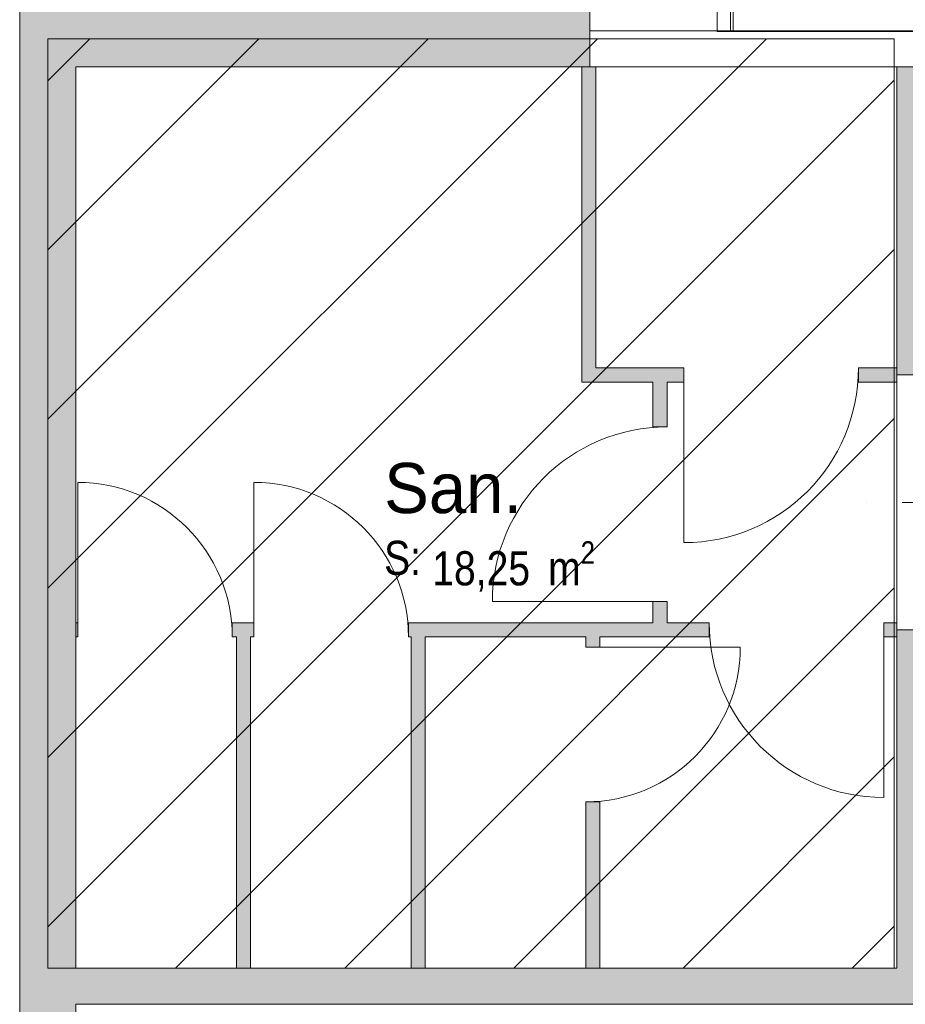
# Model space of a CAD drawing. Header units: millimetres. Extents: x -22000 to 226618, y -100134 to 72379.
# Tile 4 of 44: x 3000 to 7412, y -26050 to -21145. Entities that reach past the tile are written whole.
import ezdxf
from ezdxf.enums import TextEntityAlignment as Align

# ---------------------------------------------------------------- set-up
doc = ezdxf.new("R2010")
doc.units = ezdxf.units.MM
doc.header["$MEASUREMENT"] = 0
doc.linetypes.add('Points tirets', pattern=[670.277762, 352.777767, -176.388884, 0, -141.111112])
doc.linetypes.add('Wipeout_Contour', pattern=[1000, 0, -1000])
for name, color, linetype in [('08-01 contour hachures', 7, 'Continuous'), ('A-AREA-____-OTLN.Modèle IFC', 7, 'Continuous'), ('A-FLOR-HRAL-OTLN.Modèle IFC', 7, 'Continuous'), ('A-WALL-____-OTLN.Modèle IFC', 7, 'Continuous'), ('Marques de Zone ARCHICAD', 7, 'Continuous'), ('Portes ARCHICAD', 7, 'Continuous')]:
    doc.layers.add(name, color=color, linetype=linetype)
doc.styles.add('STYLE_GENERE_1', font='txt')
doc.styles.add('STYLE_GENERE_2', font='ARIALN.TTF')

# ---------------------------------------------------------------- blocks, each defined once
blk = doc.blocks.new('San._WC_34_1', base_point=(5325, -23625))
at = {"layer": 'Marques de Zone ARCHICAD', "color": 7, "lineweight": 9, "insert": (5055.5, -23743.4), "char_height": 170, "attachment_point": 1, "style": 'STYLE_GENERE_2'}
blk.add_mtext('\\A1;{\\pql;\\pt0,100;\\fArial Narrow|b0|i0|c0|p34;18,25\\fArial Narrow|b0|i0|c0|p34;\\A1{\\H.66x;\\S^  ;}\\fArial Narrow|b0|i0|c0|p34; m\\fArial Narrow|b0|i0|c0|p34;\\A1{\\H.66x;\\S2^  ;}}', dxfattribs=at)
at = {"layer": 'Marques de Zone ARCHICAD', "color": 7, "lineweight": 9}
for tag, height, style, p in [('DUMMY_849', 250, 'STYLE_GENERE_1', (5424.9, -23279.2)), ('ROOM_NAME', 250, 'STYLE_GENERE_1', (4815.5, -23353.1)), ('calculatedAreaCode', 170, 'STYLE_GENERE_2', (4815.5, -23741.1))]:
    blk.add_attdef(tag, text='', height=height, dxfattribs=dict(at, style=style)).set_placement(p, align=Align.TOP_LEFT)
blk = doc.blocks.new('Percement_1_1')
at = {"color": 254, "linetype": 'Wipeout_Contour', "lineweight": 0, "ltscale": 98817.312615}
blk.add_wipeout([(7550.1, -22915.1), (7370.1, -22915.1), (7370.1, -24185.1), (7550.1, -24185.1)], dxfattribs=at).dxf.layer = 'A-WALL-____-OTLN.Modèle IFC'
at = {"layer": 'A-WALL-____-OTLN.Modèle IFC', "color": 7, "linetype": 'Points tirets', "lineweight": 5}
blk.add_line((7750.1, -23550.1), (7170.1, -23550.1), dxfattribs=at)
at = {"layer": 'A-WALL-____-OTLN.Modèle IFC', "color": 7, "linetype": 'Continuous', "lineweight": 5, "flags": 128}
for points in [[(7370.1, -22915.1), (7370.1, -24185.1)], [(7550.1, -24185.1), (7550.1, -22915.1)]]:
    blk.add_lwpolyline(points, dxfattribs=at)
at = {"layer": 'A-WALL-____-OTLN.Modèle IFC', "color": 7, "linetype": 'Continuous', "lineweight": 13, "flags": 128}
for points in [[(7550.1, -22915.1), (7370.1, -22915.1)], [(7370.1, -24185.1), (7550.1, -24185.1)]]:
    blk.add_lwpolyline(points, dxfattribs=at)
blk = doc.blocks.new('Mur_7_1', base_point=(5840.1, -21240))
at = {"layer": 'A-WALL-____-OTLN.Modèle IFC', "linetype": 'Continuous', "lineweight": 0, "true_color": 0xffffff}
for points in [[(3280, -21380), (3000, -21100), (3000, -21380)], [(3280, -21100), (3000, -21100), (3280, -21380)], [(3280, -21380), (5840.1, -21380), (5840.1, -21100), (3280, -21100)]]:
    blk.add_hatch(color=7, dxfattribs=at).paths.add_polyline_path(points)
at = {"layer": 'A-WALL-____-OTLN.Modèle IFC', "color": 7, "linetype": 'Continuous', "lineweight": 20, "flags": 128}
for points in [[(3000, -21100), (3000, -21380)], [(5840.1, -21100), (3000, -21100)], [(5840.1, -21100), (5840.1, -21380)], [(3280, -21380), (5840.1, -21380)]]:
    blk.add_lwpolyline(points, dxfattribs=at)
blk = doc.blocks.new('Mur_8_1', base_point=(3140, -21240))
at = {"layer": 'A-WALL-____-OTLN.Modèle IFC', "linetype": 'Continuous', "lineweight": 0, "true_color": 0xffffff}
blk.add_hatch(color=7, dxfattribs=at).paths.add_polyline_path([(3000, -21380), (3000, -29050), (3280, -29050), (3280, -21380)])
at = {"layer": 'A-WALL-____-OTLN.Modèle IFC', "color": 7, "linetype": 'Continuous', "lineweight": 20, "flags": 128}
for points in [[(3000, -21380), (3000, -29050)], [(3280, -25870.1), (3280, -21380)], [(3280, -29050), (3280, -26050.1)], [(3000, -29050), (3280, -29050)]]:
    blk.add_lwpolyline(points, dxfattribs=at)
blk = doc.blocks.new('Mur_17_1', base_point=(7460.1, -21380.1))
at = {"layer": 'A-WALL-____-OTLN.Modèle IFC', "linetype": 'Continuous', "lineweight": 0, "true_color": 0xffffff}
for points in [[(7550.1, -21380.1), (7370.1, -21380.1), (7370.1, -22915.1), (7550.1, -22915.1)], [(7550.1, -24185.1), (7370.1, -24185.1), (7370.1, -25870.1), (7550.1, -25870.1)], [(7370.1, -26050.1), (7550.1, -26050.1), (7370.1, -25870.1)], [(7370.1, -25870.1), (7550.1, -26050.1), (7550.1, -25870.1)]]:
    blk.add_hatch(color=7, dxfattribs=at).paths.add_polyline_path(points)
at = {"layer": 'A-WALL-____-OTLN.Modèle IFC', "color": 7, "linetype": 'Continuous', "lineweight": 20, "flags": 128}
for points in [[(7370.1, -21380.1), (7370.1, -22915.1)], [(7370.1, -21380.1), (7550.1, -21380.1)], [(7550.1, -22915.1), (7550.1, -21380.1)], [(7370.1, -24185.1), (7370.1, -25870.1)], [(7550.1, -26050.1), (7550.1, -24330.1)], [(7550.1, -26050.1), (7370.1, -26050.1)]]:
    blk.add_lwpolyline(points, dxfattribs=at)
blk = doc.blocks.new('Mur_18_1', base_point=(7460.1, -25960.1))
at = {"layer": 'A-WALL-____-OTLN.Modèle IFC', "linetype": 'Continuous', "lineweight": 0, "true_color": 0xffffff}
blk.add_hatch(color=7, dxfattribs=at).paths.add_polyline_path([(7370.1, -25870.1), (3280, -25870.1), (3280, -26050.1), (7370.1, -26050.1)])
at = {"layer": 'A-WALL-____-OTLN.Modèle IFC', "color": 7, "linetype": 'Continuous', "lineweight": 20, "flags": 128}
for points in [[(7370.1, -25870.1), (3280, -25870.1)], [(3280, -26050.1), (7370.1, -26050.1)]]:
    blk.add_lwpolyline(points, dxfattribs=at)
blk = doc.blocks.new('Mur_39_1', base_point=(5835.1, -21240))
at = {"layer": 'A-WALL-____-OTLN.Modèle IFC', "linetype": 'Continuous', "lineweight": 0, "true_color": 0xffffff}
for points in [[(5870.1, -22880.1), (5870.1, -21380), (5800.1, -21380), (5800.1, -22880.1)], [(5870.1, -22880.1), (5800.1, -22950.1), (5870.1, -22950.1)], [(5800.1, -22880.1), (5800.1, -22950.1), (5870.1, -22880.1)]]:
    blk.add_hatch(color=7, dxfattribs=at).paths.add_polyline_path(points)
at = {"layer": 'A-WALL-____-OTLN.Modèle IFC', "color": 7, "linetype": 'Continuous', "lineweight": 20, "flags": 128}
for points in [[(5800.1, -21380), (5800.1, -22950.1)], [(5800.1, -21380), (5870.1, -21380)], [(5870.1, -22880.1), (5870.1, -21380)], [(5800.1, -22950.1), (5870.1, -22950.1)]]:
    blk.add_lwpolyline(points, dxfattribs=at)
blk = doc.blocks.new('Porte (Mur) 158[22]_1')
at = {"layer": 'Portes ARCHICAD', "color": 7, "linetype": 'Continuous', "lineweight": 5}
blk.add_line((6309, -22880.1), (6309, -23750.1), dxfattribs=at)
blk.add_arc((6309, -22880.1), 870, 270, 0, dxfattribs=at)
blk = doc.blocks.new('Mur_40_1', base_point=(5835.1, -22915.1))
at = {"layer": 'A-WALL-____-OTLN.Modèle IFC', "linetype": 'Continuous', "lineweight": 0, "true_color": 0xffffff}
for points in [[(5870.1, -22950.1), (6309, -22950.1), (6309, -22880.1), (5870.1, -22880.1)], [(7179, -22950.1), (7370.1, -22950.1), (7370.1, -22880.1), (7179, -22880.1)]]:
    blk.add_hatch(color=7, dxfattribs=at).paths.add_polyline_path(points)
at = {"layer": 'A-WALL-____-OTLN.Modèle IFC', "color": 7, "linetype": 'Continuous', "lineweight": 20}
for p, q in [((6309, -22950.1), (6309, -22880.1)), ((7179, -22950.1), (7179, -22880.1))]:
    blk.add_line(p, q, dxfattribs=at)
at = {"layer": 'A-WALL-____-OTLN.Modèle IFC', "color": 7, "linetype": 'Continuous', "lineweight": 20, "flags": 128}
for points in [[(6309, -22880.1), (5870.1, -22880.1)], [(7370.1, -22880.1), (7179, -22880.1)], [(7370.1, -22950.1), (7370.1, -22880.1)], [(5870.1, -22950.1), (6155.1, -22950.1)], [(6225.1, -22950.1), (6309, -22950.1)], [(7179, -22950.1), (7370.1, -22950.1)]]:
    blk.add_lwpolyline(points, dxfattribs=at)
at = {"layer": 'Portes ARCHICAD', "color": 7, "linetype": 'Continuous', "lineweight": 5}
blk.add_blockref('Porte (Mur) 158[22]_1', (0, 0), dxfattribs=at)
blk = doc.blocks.new('Porte (Mur) 159[23]_1')
at = {"layer": 'Portes ARCHICAD', "color": 7, "linetype": 'Continuous', "lineweight": 5}
blk.add_line((6225.1, -24043.9), (5355.1, -24043.9), dxfattribs=at)
blk.add_arc((6225.1, -24043.9), 870, 90, 180, dxfattribs=at)
blk = doc.blocks.new('Mur_41_1', base_point=(6190.1, -22915.1))
at = {"layer": 'A-WALL-____-OTLN.Modèle IFC', "linetype": 'Continuous', "lineweight": 0, "true_color": 0xffffff}
for points in [[(6225.1, -22950.1), (6155.1, -22950.1), (6155.1, -23173.9), (6225.1, -23173.9)], [(6225.1, -24043.9), (6155.1, -24043.9), (6155.1, -24150.1), (6225.1, -24150.1)]]:
    blk.add_hatch(color=7, dxfattribs=at).paths.add_polyline_path(points)
at = {"layer": 'A-WALL-____-OTLN.Modèle IFC', "color": 7, "linetype": 'Continuous', "lineweight": 20}
for p, q in [((6155.1, -23173.9), (6225.1, -23173.9)), ((6155.1, -24043.9), (6225.1, -24043.9))]:
    blk.add_line(p, q, dxfattribs=at)
at = {"layer": 'A-WALL-____-OTLN.Modèle IFC', "color": 7, "linetype": 'Continuous', "lineweight": 20, "flags": 128}
for points in [[(6155.1, -22950.1), (6155.1, -23173.9)], [(6225.1, -23173.9), (6225.1, -22950.1)], [(6155.1, -24043.9), (6155.1, -24150.1)], [(6225.1, -24150.1), (6225.1, -24043.9)]]:
    blk.add_lwpolyline(points, dxfattribs=at)
at = {"layer": 'Portes ARCHICAD', "color": 7, "linetype": 'Continuous', "lineweight": 5}
blk.add_blockref('Porte (Mur) 159[23]_1', (0, 0), dxfattribs=at)
blk = doc.blocks.new('Porte (Mur) 160[24]_1')
at = {"layer": 'Portes ARCHICAD', "color": 7, "linetype": 'Continuous', "lineweight": 5}
blk.add_line((3288.9, -24220.1), (3288.9, -23450.1), dxfattribs=at)
blk.add_arc((3288.9, -24220.1), 770, 0, 90, dxfattribs=at)
blk = doc.blocks.new('Porte (Mur) 161[25]_1')
at = {"layer": 'Portes ARCHICAD', "color": 7, "linetype": 'Continuous', "lineweight": 5}
blk.add_line((4167.1, -24220.1), (4167.1, -23450.1), dxfattribs=at)
blk.add_arc((4167.1, -24220.1), 770, 0, 90, dxfattribs=at)
blk = doc.blocks.new('Porte (Mur) 162[26]_1')
at = {"layer": 'Portes ARCHICAD', "color": 7, "linetype": 'Continuous', "lineweight": 5}
blk.add_line((7305, -24150.1), (7305, -25020.1), dxfattribs=at)
blk.add_arc((7305, -24150.1), 870, 180, 270, dxfattribs=at)
blk = doc.blocks.new('Mur_42_1', base_point=(7460.1, -24185.1))
at = {"layer": 'A-WALL-____-OTLN.Modèle IFC', "linetype": 'Continuous', "lineweight": 0, "true_color": 0xffffff}
for points in [[(3288.9, -24220.1), (3288.9, -24150.1), (3280, -24150.1), (3280, -24220.1)], [(4167.1, -24220.1), (4167.1, -24150.1), (4058.9, -24150.1), (4058.9, -24220.1)], [(6435, -24220.1), (6435, -24150.1), (4937.1, -24150.1), (4937.1, -24220.1)], [(7370.1, -24220.1), (7370.1, -24150.1), (7305, -24150.1), (7305, -24220.1)]]:
    blk.add_hatch(color=7, dxfattribs=at).paths.add_polyline_path(points)
at = {"layer": 'A-WALL-____-OTLN.Modèle IFC', "color": 7, "linetype": 'Continuous', "lineweight": 20}
for p, q in [((3288.9, -24150.1), (3288.9, -24220.1)), ((4058.9, -24150.1), (4058.9, -24220.1)), ((4167.1, -24150.1), (4167.1, -24220.1)), ((4937.1, -24150.1), (4937.1, -24220.1)), ((6435, -24150.1), (6435, -24220.1)), ((7305, -24150.1), (7305, -24220.1))]:
    blk.add_line(p, q, dxfattribs=at)
at = {"layer": 'A-WALL-____-OTLN.Modèle IFC', "color": 7, "linetype": 'Continuous', "lineweight": 20, "flags": 128}
for points in [[(3288.9, -24150.1), (3280, -24150.1)], [(3280, -24150.1), (3280, -24220.1)], [(4167.1, -24150.1), (4058.9, -24150.1)], [(6155.1, -24150.1), (4937.1, -24150.1)], [(6435, -24150.1), (6225.1, -24150.1)], [(7370.1, -24150.1), (7305, -24150.1)], [(7370.1, -24220.1), (7370.1, -24150.1)], [(3280, -24220.1), (3288.9, -24220.1)], [(4058.9, -24220.1), (4080.1, -24220.1)], [(4150.1, -24220.1), (4167.1, -24220.1)], [(4937.1, -24220.1), (4950.1, -24220.1)], [(5020.1, -24220.1), (5820.1, -24220.1)], [(5890.1, -24220.1), (6435, -24220.1)], [(7305, -24220.1), (7370.1, -24220.1)]]:
    blk.add_lwpolyline(points, dxfattribs=at)
at = {"layer": 'Portes ARCHICAD', "color": 7, "linetype": 'Continuous', "lineweight": 5}
for name in ['Porte (Mur) 160[24]_1', 'Porte (Mur) 161[25]_1', 'Porte (Mur) 162[26]_1']:
    blk.add_blockref(name, (0, 0), dxfattribs=at)
blk = doc.blocks.new('Mur_43_1', base_point=(4115.1, -24185.1))
at = {"layer": 'A-WALL-____-OTLN.Modèle IFC', "linetype": 'Continuous', "lineweight": 0, "true_color": 0xffffff}
blk.add_hatch(color=7, dxfattribs=at).paths.add_polyline_path([(4080.1, -24220.1), (4080.1, -25870.1), (4150.1, -25870.1), (4150.1, -24220.1)])
at = {"layer": 'A-WALL-____-OTLN.Modèle IFC', "color": 7, "linetype": 'Continuous', "lineweight": 20, "flags": 128}
for points in [[(4080.1, -24220.1), (4080.1, -25870.1)], [(4150.1, -25870.1), (4150.1, -24220.1)], [(4080.1, -25870.1), (4150.1, -25870.1)]]:
    blk.add_lwpolyline(points, dxfattribs=at)
blk = doc.blocks.new('Mur_44_1', base_point=(4985.1, -25960.1))
at = {"layer": 'A-WALL-____-OTLN.Modèle IFC', "linetype": 'Continuous', "lineweight": 0, "true_color": 0xffffff}
blk.add_hatch(color=7, dxfattribs=at).paths.add_polyline_path([(5020.1, -25870.1), (5020.1, -24220.1), (4950.1, -24220.1), (4950.1, -25870.1)])
at = {"layer": 'A-WALL-____-OTLN.Modèle IFC', "color": 7, "linetype": 'Continuous', "lineweight": 20, "flags": 128}
for points in [[(4950.1, -24220.1), (4950.1, -25870.1)], [(5020.1, -25870.1), (5020.1, -24220.1)], [(4950.1, -25870.1), (5020.1, -25870.1)]]:
    blk.add_lwpolyline(points, dxfattribs=at)
blk = doc.blocks.new('Porte (Mur) 163[27]_1')
at = {"layer": 'Portes ARCHICAD', "color": 7, "linetype": 'Continuous', "lineweight": 5}
blk.add_line((5820.1, -24271.5), (6590.1, -24271.5), dxfattribs=at)
blk.add_arc((5820.1, -24271.5), 770, 270, 0, dxfattribs=at)
blk = doc.blocks.new('Mur_45_1', base_point=(5855.1, -24185.1))
at = {"layer": 'A-WALL-____-OTLN.Modèle IFC', "linetype": 'Continuous', "lineweight": 0, "true_color": 0xffffff}
for points in [[(5890.1, -24220.1), (5820.1, -24220.1), (5820.1, -24271.5), (5890.1, -24271.5)], [(5890.1, -25041.5), (5820.1, -25041.5), (5820.1, -25870.1), (5890.1, -25870.1)]]:
    blk.add_hatch(color=7, dxfattribs=at).paths.add_polyline_path(points)
at = {"layer": 'A-WALL-____-OTLN.Modèle IFC', "color": 7, "linetype": 'Continuous', "lineweight": 20}
for p, q in [((5820.1, -24271.5), (5890.1, -24271.5)), ((5820.1, -25041.5), (5890.1, -25041.5))]:
    blk.add_line(p, q, dxfattribs=at)
at = {"layer": 'A-WALL-____-OTLN.Modèle IFC', "color": 7, "linetype": 'Continuous', "lineweight": 20, "flags": 128}
for points in [[(5820.1, -24220.1), (5820.1, -24271.5)], [(5890.1, -24271.5), (5890.1, -24220.1)], [(5820.1, -25041.5), (5820.1, -25870.1)], [(5890.1, -25870.1), (5890.1, -25041.5)], [(5820.1, -25870.1), (5890.1, -25870.1)]]:
    blk.add_lwpolyline(points, dxfattribs=at)
at = {"layer": 'Portes ARCHICAD', "color": 7, "linetype": 'Continuous', "lineweight": 5}
blk.add_blockref('Porte (Mur) 163[27]_1', (0, 0), dxfattribs=at)
blk = doc.blocks.new('Mur 21[57]_1', base_point=(30115.1, -21290.1))
at = {"layer": 'A-WALL-____-OTLN.Modèle IFC', "color": 7, "linetype": 'Continuous', "lineweight": 18}
for p, q in [((5840.1, -21200.1), (30115.1, -21200.1)), ((5840.1, -21200.1), (5840.1, -21380.1)), ((30115.1, -21380.1), (5840.1, -21380.1))]:
    blk.add_line(p, q, dxfattribs=at)
blk = doc.blocks.new('Barrière 53[370]_1', base_point=(6472.9, -21204.1))
at = {"layer": 'A-FLOR-HRAL-OTLN.Modèle IFC', "color": 7, "linetype": 'Continuous', "lineweight": 18}
for p, q in [((6474.5, -21200.1), (6474.5, -20427.2)), ((6541.2, -21200.1), (6544.4, -20416)), ((6554.5, -20529.5), (6554.5, -21200.1)), ((6478.3, -21200.1), (6474.5, -21200.1)), ((6482.1, -21200.1), (6478.3, -21200.1)), ((6496.2, -21200.1), (6482.1, -21200.1)), ((6490.1, -21204.1), (6490.1, -21200.1)), ((6490.1, -21204.1), (6540.1, -21204.1)), ((6510.3, -21200.1), (6496.2, -21200.1)), ((6525.7, -21200.1), (6510.3, -21200.1)), ((6541.2, -21200.1), (6525.7, -21200.1)), ((6540.1, -21200.1), (6540.1, -21204.1)), ((6547.8, -21200.1), (6541.2, -21200.1)), ((6554.5, -21200.1), (6547.8, -21200.1))]:
    blk.add_line(p, q, dxfattribs=at)

msp = doc.modelspace()

# ---------------------------------------------------------------- hatches: boundary and pattern name
at = {"layer": '08-01 contour hachures', "linetype": 'Continuous', "lineweight": 9}
h = msp.add_hatch(dxfattribs=at)
h.set_pattern_fill('Briques_terre_cuite__ext_56', style=0, pattern_type=2)
h.set_pattern_definition([(45, (5248.65, -23555.05), (-421.45, 421.45), [])])
h.paths.add_polyline_path([(3140, -21240), (7357.3, -21240), (7357.3, -25870.1), (3140, -25870.1)])

# ---------------------------------------------------------------- linework, layer by layer
at = {"layer": '08-01 contour hachures', "color": 7, "linetype": 'Continuous', "lineweight": 9, "flags": 128}
msp.add_lwpolyline([(3140, -21240), (7357.3, -21240), (7357.3, -25870.1), (3140, -25870.1)], close=True, dxfattribs=at)
at = {"layer": 'A-AREA-____-OTLN.Modèle IFC', "color": 7, "linetype": 'Continuous', "lineweight": 0, "true_color": 0xfdf5ec, "flags": 128}
msp.add_lwpolyline([(6474.5, -21204), (33900, -21200), (33896, -21665.7), (43904, -21665.7), (43900, -21200), (87610.9, -21200), (85928.7, -14179.9), (84274.8, -14179.9), (85600.5, -19614.5), (65600.7, -19614.5), (65600.7, -13663.3, -0.157957), (65065, -12490), (63312.7, -12490, -0.214878), (62629.5, -13810.9), (62629.5, -19614.5), (14565.7, -19614.5), (14565.7, -13811, -0.215084), (13882.3, -12490), (12276.2, -12490, -0.214969), (11594.5, -13810.5), (11582.7, -19614.5), (6474.5, -19614.5)], format="xyb", close=True, dxfattribs=at)
msp.add_lwpolyline([(5840.1, -21380), (5690, -21380), (3280, -21380), (3280, -25870.1), (7357.3, -25870.1), (7370.1, -25870.1), (7370.1, -24240.1), (7370.1, -24185.1), (7550.1, -24185.1), (7550.1, -24150.1), (7370.1, -24150.1), (7370.1, -22950.1), (7370.1, -22915.1), (7370.1, -21380.1)], close=True, dxfattribs=at)

# ---------------------------------------------------------------- block references
at = {"layer": 'A-AREA-____-OTLN.Modèle IFC', "color": 7, "linetype": 'Continuous', "lineweight": 9}
msp.add_blockref('San._WC_34_1', (5325, -23625), dxfattribs=at).add_auto_attribs({'ROOM_NAME': 'San.', 'calculatedAreaCode': 'S: '})
at = {"layer": 'A-FLOR-HRAL-OTLN.Modèle IFC', "color": 7, "linetype": 'Continuous', "lineweight": 18}
msp.add_blockref('Barrière 53[370]_1', (6472.9, -21204.1), dxfattribs=at)
at = {"layer": 'A-WALL-____-OTLN.Modèle IFC', "color": 7, "lineweight": 20}
for name, p in [('Mur_7_1', (5840.1, -21240)), ('Mur_8_1', (3140, -21240)), ('Mur_39_1', (5835.1, -21240)), ('Mur_41_1', (6190.1, -22915.1)), ('Mur_43_1', (4115.1, -24185.1)), ('Mur_44_1', (4985.1, -25960.1)), ('Mur_45_1', (5855.1, -24185.1)), ('Mur_18_1', (7460.1, -25960.1))]:
    msp.add_blockref(name, p, dxfattribs=at)
at = {"layer": 'A-WALL-____-OTLN.Modèle IFC', "color": 7, "linetype": 'Continuous', "lineweight": 18}
msp.add_blockref('Mur 21[57]_1', (30115.1, -21290.1), dxfattribs=at)

# ---------------------------------------------------------------- next in the draw order: block references
at = {"layer": 'A-WALL-____-OTLN.Modèle IFC', "color": 7, "linetype": 'Continuous', "lineweight": 9}
msp.add_blockref('Percement_1_1', (0, 0), dxfattribs=at)

# ---------------------------------------------------------------- next in the draw order: block references
at = {"layer": 'A-WALL-____-OTLN.Modèle IFC', "color": 7, "lineweight": 20}
for name, p in [('Mur_17_1', (7460.1, -21380.1)), ('Mur_40_1', (5835.1, -22915.1)), ('Mur_42_1', (7460.1, -24185.1))]:
    msp.add_blockref(name, p, dxfattribs=at)

doc.saveas('drawing.dxf')
